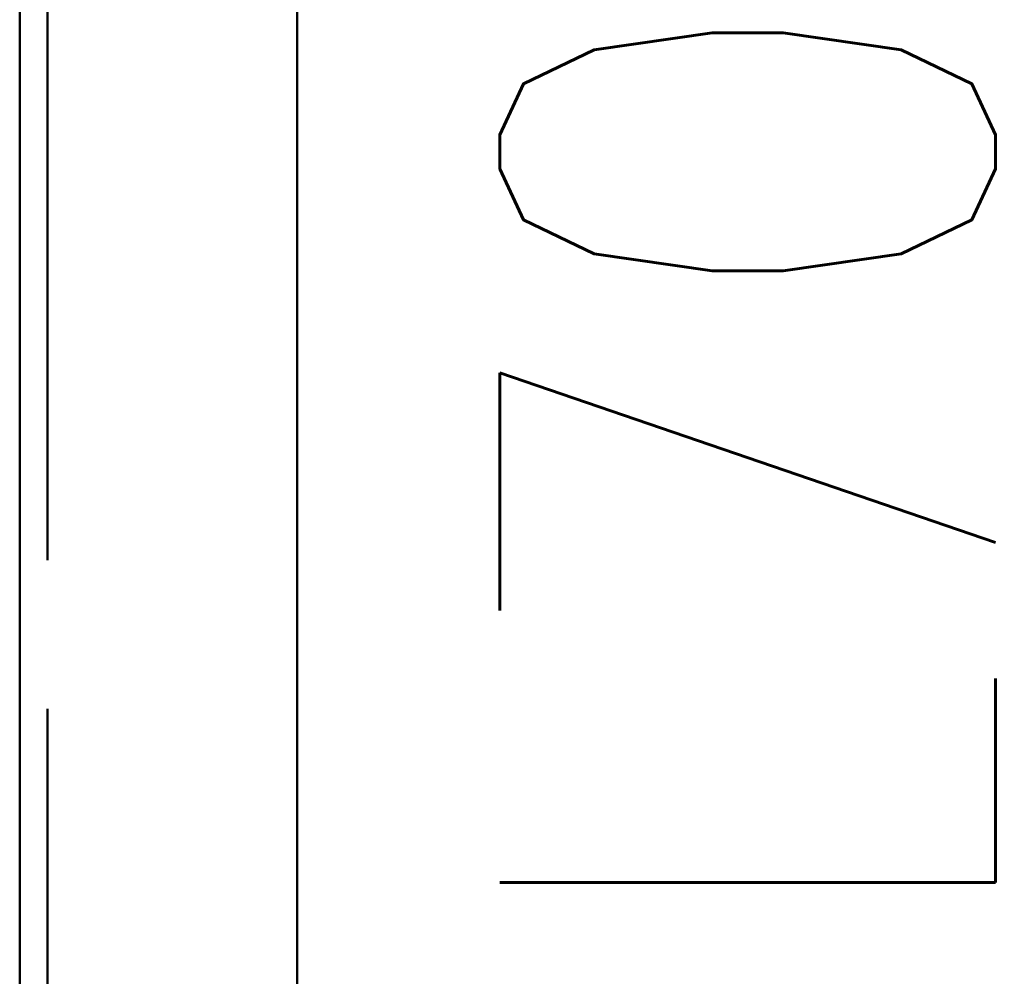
# Paper-space layout 'Layout1' of a CAD drawing. Extents: x -2 to 1033, y -36 to 596.
# Tile 141 of 256: x 377.01 to 381.97, y 406.29 to 411.11. Entities that reach past the tile are written whole.
import ezdxf

# ---------------------------------------------------------------- set-up
doc = ezdxf.new("R2010")
doc.units = 0
doc.linetypes.add('ACAD_ISO02W100', pattern=[15, 12, -3])
doc.linetypes.add('ACAD_ISO04W100', pattern=[30.5, 24, -3, 0.5, -3])
doc.layers.add('SS_POPIS_PROFILU', color=13, linetype='CONTINUOUS', lineweight=25)
doc.layers.add('SS_ZEBRIKY', color=24, linetype='CONTINUOUS', lineweight=50)
doc.styles.add('romans.shx', font='romans.shx', dxfattribs={"height": 5})

psp = doc.layouts.get("Layout1")

# ---------------------------------------------------------------- linework, layer by layer
at = {"layer": 'SS_ZEBRIKY', "color": 7, "linetype": 'ACAD_ISO04W100', "ltscale": 0.25}
psp.add_line((377.0063, 524.985), (377.0063, 378.385), dxfattribs=at)
at = {"layer": 'SS_ZEBRIKY', "color": 3, "linetype": 'ACAD_ISO02W100', "ltscale": 0.25}
psp.add_line((377.1463, 378.385), (377.1463, 524.985), dxfattribs=at)
at = {"layer": 'SS_ZEBRIKY', "color": 1, "linetype": 'Continuous', "ltscale": 0.25}
for p, q in [((377.0063, 420.885), (377.0063, 378.385)), ((378.4063, 378.385), (378.4063, 420.885))]:
    psp.add_line(p, q, dxfattribs=at)

# ---------------------------------------------------------------- texts
at = {"layer": 'SS_POPIS_PROFILU', "color": 13, "style": 'romans.shx', "width": 0.8}
psp.add_text('L70x7', height=2.5, rotation=90, dxfattribs=at).set_placement((381.9273, 406.4166))

doc.saveas('drawing.dxf')
